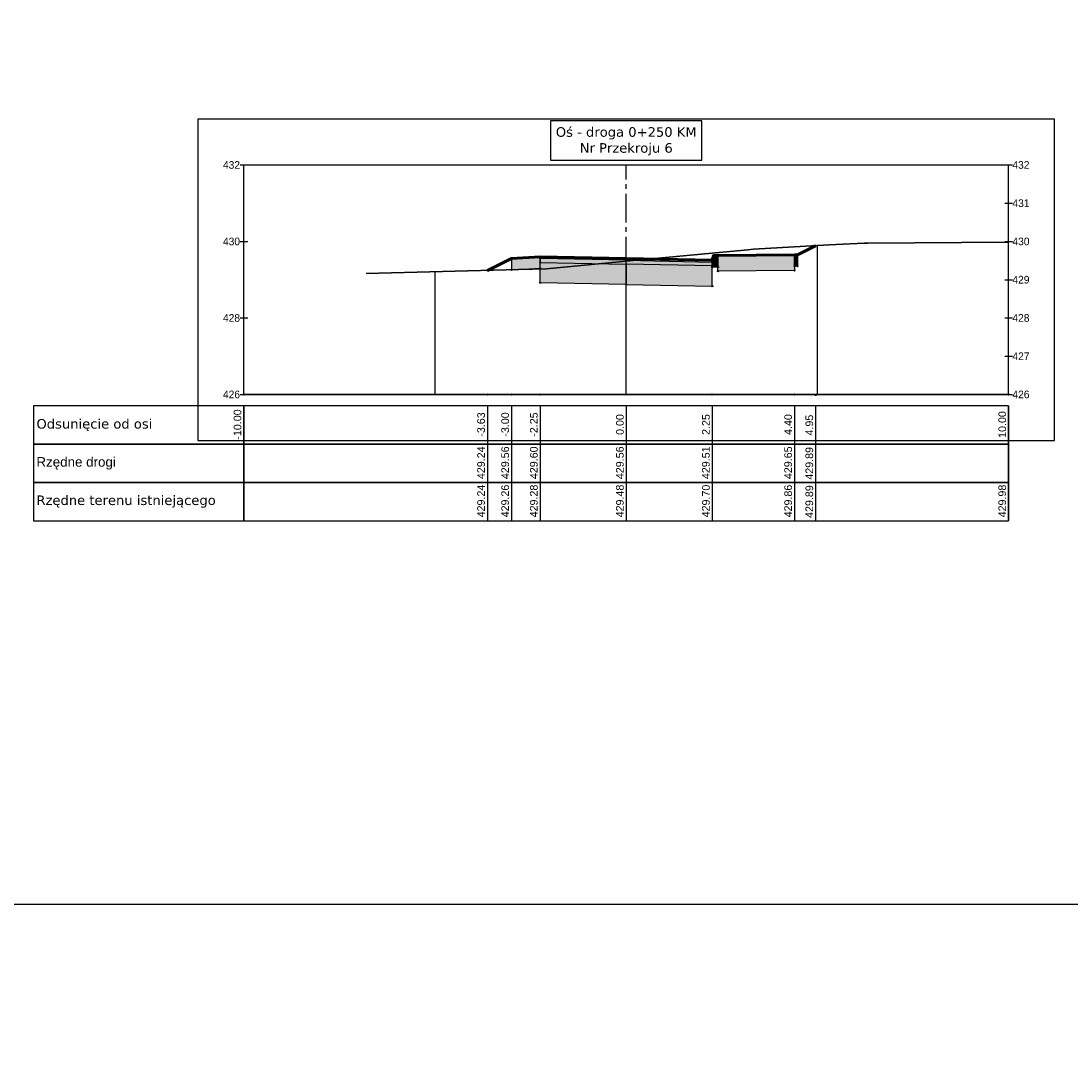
# Model space of a CAD drawing. Header units: metres. Extents: x 7331444 to 14836576, y 5479641 to 11132379.
# Tile 39 of 53: x 7418662 to 7418689, y 5566275 to 5566302. Entities that reach past the tile are written whole.
import ezdxf

# ---------------------------------------------------------------- set-up
doc = ezdxf.new("R2010")
doc.units = ezdxf.units.M
doc.linetypes.add('CENTER2', pattern=[1.125, 0.75, -0.125, 0.125, -0.125])
for name, color, linetype in [('C-DROGI-PRZEKROJE', 7, 'Continuous'), ('C-DROGI-PRZEKROJE-WIDOKI', 7, 'Continuous'), ('C-DROGI-PRZEKROJE-WIDOKI-ETYKIETY', 7, 'Continuous')]:
    doc.layers.add(name, color=color, linetype=linetype)

# ---------------------------------------------------------------- blocks, each defined once
blk = doc.blocks.new('*U793')
at = {"layer": 'C-DROGI-PRZEKROJE-WIDOKI', "color": 3, "linetype": 'Continuous', "lineweight": -3}
for p, q in [((11.2, 7.2), (-11.2, 7.2)), ((-11.2, 7.2), (-11.2, -1.2)), ((11.2, -1.2), (11.2, 7.2)), ((-11.2, -1.2), (11.2, -1.2))]:
    blk.add_line(p, q, dxfattribs=at)
at = {"layer": 'C-DROGI-PRZEKROJE-WIDOKI', "color": 7, "linetype": 'Continuous', "lineweight": -3}
for p, q in [((-10.1, 6), (-9.9, 6)), ((-10, 0), (-10, 6)), ((-10, 6), (10, 6)), ((9.9, 6), (10.1, 6)), ((10, 0), (10, 6)), ((9.9, 5), (10.1, 5)), ((-10.1, 4), (-9.9, 4)), ((9.9, 4), (10.1, 4)), ((9.9, 3), (10.1, 3)), ((-10.1, 2), (-9.9, 2)), ((9.9, 2), (10.1, 2)), ((9.9, 1), (10.1, 1)), ((-10.1, 0), (-9.9, 0)), ((9.9, 0), (10.1, 0))]:
    blk.add_line(p, q, dxfattribs=at)
at = {"layer": 'C-DROGI-PRZEKROJE-WIDOKI', "color": 9, "linetype": 'Continuous', "lineweight": -3}
for p, q in [((-10, 0), (-10, 6)), ((5, 0), (5, 3.892)), ((10, 0), (10, 3.978)), ((0, 0), (0, 3.558)), ((0, 0), (0, 3.558)), ((-5, 0), (-5, 3.207))]:
    blk.add_line(p, q, dxfattribs=at)
at = {"layer": 'C-DROGI-PRZEKROJE-WIDOKI', "color": 7, "linetype": 'CENTER2', "lineweight": -3}
blk.add_line((0, 0), (0, 6), dxfattribs=at)
at = {"layer": 'C-DROGI-PRZEKROJE-WIDOKI', "color": 7, "linetype": 'Continuous', "lineweight": 30}
blk.add_line((-10, 0), (10, 0), dxfattribs=at)
at = {"layer": 'C-DROGI-PRZEKROJE-WIDOKI', "color": 7, "linetype": 'Continuous', "lineweight": -3}
for points in [[(-1.98, 6.125), (1.98, 6.125), (1.98, 7.155), (-1.98, 7.155)], [(-10, -1.3), (-10, -0.3), (-15.5, -0.3), (-15.5, -1.3)], [(-10, -1.3), (10, -1.3), (10, -0.3), (-10, -0.3)], [(-10, -2.3), (-10, -1.3), (-15.5, -1.3), (-15.5, -2.3)], [(-10, -2.3), (10, -2.3), (10, -1.3), (-10, -1.3)], [(-10, -3.3), (-10, -2.3), (-15.5, -2.3), (-15.5, -3.3)], [(-10, -3.3), (10, -3.3), (10, -2.3), (-10, -2.3)]]:
    blk.add_3dface(points, dxfattribs=at)
for s, insert, char_height, attachment_point in [('{\\fVerdana|b0|i0|c0|p34;Oś - droga 0+250\\fVerdana|b0|i0|c238|p34; KM\\fVerdana|b0|i0|c0|p34;\\PNr Przekroju 6}', (0, 6.25), 0.25, 8), ('432', (-10.1, 6), 0.2, 6), ('432', (10.1, 6), 0.2, 4), ('431', (10.1, 5), 0.2, 4), ('430', (-10.1, 4), 0.2, 6), ('430', (10.1, 4), 0.2, 4), ('429', (10.1, 3), 0.2, 4), ('428', (-10.1, 2), 0.2, 6), ('428', (10.1, 2), 0.2, 4), ('427', (10.1, 1), 0.2, 4), ('426', (-10.1, 0), 0.2, 6), ('426', (10.1, 0), 0.2, 4), ('{\\fVerdana|b0|i0|c238|p34;Odsunięcie od osi}', (-15.425, -0.8), 0.25, 4), ('{\\fArial|b0|i0|c238|p34;Rzędne drogi}', (-15.425, -1.8), 0.25, 4), ('{\\fVerdana|b0|i0|c238|p34;Rzędne terenu istniejącego}', (-15.425, -2.8), 0.25, 4)]:
    blk.add_mtext(s, dxfattribs=dict(at, insert=insert, char_height=char_height, attachment_point=attachment_point))
blk = doc.blocks.new('*U792')
at = {"layer": 'C-DROGI-PRZEKROJE', "linetype": 'Continuous', "lineweight": -3}
for points in [[(7418892.804, 5565916.875), (7418892.054, 5565916.83), (7418892.054, 5565916.53), (7418892.804, 5565916.575)], [(7418895.054, 5565916.83), (7418892.804, 5565916.875), (7418892.804, 5565916.85), (7418895.054, 5565916.805)], [(7418892.804, 5565916.85), (7418895.054, 5565916.805), (7418895.054, 5565916.78), (7418892.804, 5565916.825)], [(7418895.054, 5565916.78), (7418892.804, 5565916.825), (7418892.804, 5565916.725), (7418895.054, 5565916.68)], [(7418892.804, 5565916.725), (7418895.054, 5565916.68), (7418895.054, 5565916.15), (7418892.804, 5565916.195)], [(7418895.054, 5565916.83), (7418897.304, 5565916.785), (7418897.304, 5565916.76), (7418895.054, 5565916.805)], [(7418897.304, 5565916.76), (7418895.054, 5565916.805), (7418895.054, 5565916.78), (7418897.304, 5565916.735)], [(7418895.054, 5565916.78), (7418897.304, 5565916.735), (7418897.304, 5565916.635), (7418895.054, 5565916.68)], [(7418897.304, 5565916.635), (7418895.054, 5565916.68), (7418895.054, 5565916.15), (7418897.304, 5565916.105)], [(7418897.454, 5565916.605), (7418897.304, 5565916.605), (7418897.304, 5565916.785), (7418897.334, 5565916.905), (7418897.454, 5565916.905)], [(7418897.454, 5565916.905), (7418899.454, 5565916.925), (7418899.454, 5565916.515), (7418897.454, 5565916.495)], [(7418899.454, 5565916.925), (7418899.534, 5565916.925), (7418899.534, 5565916.625), (7418899.454, 5565916.625)]]:
    blk.add_hatch(color=252, dxfattribs=at).paths.add_polyline_path(points)
at = {"layer": 'C-DROGI-PRZEKROJE', "color": 9, "linetype": 'Continuous', "lineweight": -3}
for p, q in [((7418899.534, 5565916.925), (7418900.008, 5565917.162)), ((7418899.534, 5565916.925), (7418900.008, 5565917.162)), ((7418899.534, 5565916.925), (7418900.008, 5565917.162)), ((7418899.534, 5565916.925), (7418900.008, 5565917.162)), ((7418899.534, 5565916.925), (7418900.008, 5565917.162)), ((7418899.534, 5565916.925), (7418900.008, 5565917.162)), ((7418892.054, 5565916.83), (7418891.424, 5565916.515)), ((7418892.054, 5565916.83), (7418891.424, 5565916.515)), ((7418892.054, 5565916.83), (7418891.424, 5565916.515)), ((7418892.054, 5565916.83), (7418891.424, 5565916.515)), ((7418892.054, 5565916.83), (7418891.424, 5565916.515)), ((7418892.054, 5565916.83), (7418891.424, 5565916.515)), ((7418892.804, 5565916.875), (7418892.054, 5565916.83)), ((7418892.054, 5565916.83), (7418892.054, 5565916.53)), ((7418895.054, 5565916.83), (7418892.804, 5565916.875)), ((7418895.054, 5565916.83), (7418892.804, 5565916.875)), ((7418892.804, 5565916.875), (7418892.804, 5565916.85)), ((7418892.804, 5565916.575), (7418892.804, 5565916.875)), ((7418892.804, 5565916.85), (7418895.054, 5565916.805)), ((7418892.804, 5565916.85), (7418892.804, 5565916.825)), ((7418895.054, 5565916.78), (7418892.804, 5565916.825)), ((7418892.804, 5565916.825), (7418892.804, 5565916.725)), ((7418892.804, 5565916.725), (7418895.054, 5565916.68)), ((7418892.804, 5565916.195), (7418892.804, 5565916.725)), ((7418895.054, 5565916.805), (7418895.054, 5565916.83)), ((7418895.054, 5565916.83), (7418897.304, 5565916.785)), ((7418895.054, 5565916.83), (7418897.304, 5565916.785)), ((7418895.054, 5565916.805), (7418895.054, 5565916.83)), ((7418895.054, 5565916.805), (7418895.054, 5565916.78)), ((7418897.304, 5565916.76), (7418895.054, 5565916.805)), ((7418895.054, 5565916.805), (7418895.054, 5565916.78)), ((7418895.054, 5565916.68), (7418895.054, 5565916.78)), ((7418895.054, 5565916.78), (7418897.304, 5565916.735)), ((7418895.054, 5565916.68), (7418895.054, 5565916.78)), ((7418895.054, 5565916.68), (7418895.054, 5565916.15)), ((7418897.304, 5565916.635), (7418895.054, 5565916.68)), ((7418895.054, 5565916.68), (7418895.054, 5565916.15)), ((7418897.304, 5565916.785), (7418897.334, 5565916.905)), ((7418897.304, 5565916.785), (7418897.304, 5565916.76)), ((7418897.304, 5565916.605), (7418897.304, 5565916.785)), ((7418897.304, 5565916.76), (7418897.304, 5565916.735)), ((7418897.304, 5565916.735), (7418897.304, 5565916.635)), ((7418897.334, 5565916.905), (7418897.454, 5565916.905)), ((7418897.454, 5565916.905), (7418899.454, 5565916.925)), ((7418897.454, 5565916.905), (7418897.454, 5565916.605)), ((7418897.454, 5565916.495), (7418897.454, 5565916.905)), ((7418899.454, 5565916.925), (7418899.454, 5565916.515)), ((7418899.454, 5565916.625), (7418899.454, 5565916.925)), ((7418899.454, 5565916.925), (7418899.534, 5565916.925)), ((7418899.534, 5565916.925), (7418899.534, 5565916.625)), ((7418892.054, 5565916.53), (7418892.804, 5565916.575)), ((7418897.304, 5565916.105), (7418897.304, 5565916.635)), ((7418897.454, 5565916.605), (7418897.304, 5565916.605)), ((7418899.454, 5565916.515), (7418897.454, 5565916.495)), ((7418899.534, 5565916.625), (7418899.454, 5565916.625)), ((7418895.054, 5565916.15), (7418892.804, 5565916.195)), ((7418895.054, 5565916.15), (7418892.804, 5565916.195)), ((7418895.054, 5565916.15), (7418897.304, 5565916.105)), ((7418895.054, 5565916.15), (7418897.304, 5565916.105))]:
    blk.add_line(p, q, dxfattribs=at)
at = {"layer": 'C-DROGI-PRZEKROJE', "color": 53, "linetype": 'Continuous', "lineweight": -3}
for p, q in [((7418892.804, 5565916.875), (7418892.054, 5565916.83)), ((7418892.054, 5565916.83), (7418892.054, 5565916.53)), ((7418895.054, 5565916.83), (7418892.804, 5565916.875)), ((7418892.804, 5565916.875), (7418892.804, 5565916.85)), ((7418892.804, 5565916.575), (7418892.804, 5565916.875)), ((7418892.804, 5565916.85), (7418895.054, 5565916.805)), ((7418892.804, 5565916.85), (7418895.054, 5565916.805)), ((7418892.804, 5565916.825), (7418892.804, 5565916.85)), ((7418895.054, 5565916.78), (7418892.804, 5565916.825)), ((7418895.054, 5565916.78), (7418892.804, 5565916.825)), ((7418892.804, 5565916.825), (7418892.804, 5565916.725)), ((7418892.804, 5565916.725), (7418895.054, 5565916.68)), ((7418892.804, 5565916.725), (7418895.054, 5565916.68)), ((7418892.804, 5565916.195), (7418892.804, 5565916.725)), ((7418895.054, 5565916.805), (7418895.054, 5565916.83)), ((7418895.054, 5565916.83), (7418897.304, 5565916.785)), ((7418895.054, 5565916.805), (7418895.054, 5565916.83)), ((7418895.054, 5565916.805), (7418895.054, 5565916.78)), ((7418897.304, 5565916.76), (7418895.054, 5565916.805)), ((7418897.304, 5565916.76), (7418895.054, 5565916.805)), ((7418895.054, 5565916.805), (7418895.054, 5565916.78)), ((7418895.054, 5565916.68), (7418895.054, 5565916.78)), ((7418895.054, 5565916.78), (7418897.304, 5565916.735)), ((7418895.054, 5565916.78), (7418897.304, 5565916.735)), ((7418895.054, 5565916.68), (7418895.054, 5565916.78)), ((7418895.054, 5565916.68), (7418895.054, 5565916.15)), ((7418897.304, 5565916.635), (7418895.054, 5565916.68)), ((7418897.304, 5565916.635), (7418895.054, 5565916.68)), ((7418895.054, 5565916.68), (7418895.054, 5565916.15)), ((7418897.304, 5565916.785), (7418897.334, 5565916.905)), ((7418897.304, 5565916.785), (7418897.304, 5565916.76)), ((7418897.304, 5565916.605), (7418897.304, 5565916.785)), ((7418897.304, 5565916.735), (7418897.304, 5565916.76)), ((7418897.304, 5565916.735), (7418897.304, 5565916.635)), ((7418897.334, 5565916.905), (7418897.454, 5565916.905)), ((7418897.454, 5565916.905), (7418899.454, 5565916.925)), ((7418897.454, 5565916.905), (7418897.454, 5565916.605)), ((7418897.454, 5565916.495), (7418897.454, 5565916.905)), ((7418899.454, 5565916.925), (7418899.454, 5565916.515)), ((7418899.454, 5565916.925), (7418899.534, 5565916.925)), ((7418899.454, 5565916.625), (7418899.454, 5565916.925)), ((7418899.534, 5565916.925), (7418899.534, 5565916.625)), ((7418892.054, 5565916.53), (7418892.804, 5565916.575)), ((7418897.304, 5565916.105), (7418897.304, 5565916.635)), ((7418897.454, 5565916.605), (7418897.304, 5565916.605)), ((7418899.454, 5565916.515), (7418897.454, 5565916.495)), ((7418899.534, 5565916.625), (7418899.454, 5565916.625)), ((7418895.054, 5565916.15), (7418892.804, 5565916.195)), ((7418895.054, 5565916.15), (7418897.304, 5565916.105))]:
    blk.add_line(p, q, dxfattribs=at)
at = {"layer": 'C-DROGI-PRZEKROJE', "color": 9, "linetype": 'Continuous', "lineweight": -3}
for centre in [(7418899.454, 5565916.925), (7418899.454, 5565916.925), (7418899.534, 5565916.925), (7418899.534, 5565916.925), (7418899.534, 5565916.925), (7418900.008, 5565917.162), (7418900.008, 5565917.162), (7418892.054, 5565916.83), (7418892.054, 5565916.83), (7418892.054, 5565916.83), (7418892.804, 5565916.875), (7418892.804, 5565916.875), (7418892.804, 5565916.85), (7418892.804, 5565916.825), (7418892.804, 5565916.725), (7418895.054, 5565916.83), (7418895.054, 5565916.83), (7418895.054, 5565916.805), (7418895.054, 5565916.805), (7418895.054, 5565916.78), (7418895.054, 5565916.78), (7418895.054, 5565916.68), (7418895.054, 5565916.68), (7418897.304, 5565916.785), (7418897.304, 5565916.785), (7418897.304, 5565916.76), (7418897.304, 5565916.735), (7418897.334, 5565916.905), (7418897.454, 5565916.905), (7418897.454, 5565916.905), (7418891.424, 5565916.515), (7418891.424, 5565916.515), (7418892.054, 5565916.53), (7418892.804, 5565916.575), (7418897.304, 5565916.635), (7418897.304, 5565916.605), (7418897.454, 5565916.605), (7418897.454, 5565916.495), (7418899.454, 5565916.625), (7418899.454, 5565916.515), (7418899.534, 5565916.625), (7418892.804, 5565916.195), (7418895.054, 5565916.15), (7418895.054, 5565916.15), (7418897.304, 5565916.105)]:
    blk.add_circle(centre, 0.015, dxfattribs=at)
blk = doc.blocks.new('*U791')
at = {"layer": 'C-DROGI-PRZEKROJE', "color": 1, "linetype": 'Continuous', "lineweight": 60}
blk.add_lwpolyline([(7418891.424, 5565916.515), (7418892.054, 5565916.83), (7418892.804, 5565916.875), (7418895.054, 5565916.83), (7418897.304, 5565916.785), (7418897.334, 5565916.905), (7418897.454, 5565916.905), (7418899.454, 5565916.925), (7418899.534, 5565916.925), (7418900.008, 5565917.162)], dxfattribs=at)
blk = doc.blocks.new('*U767')
at = {"layer": 'C-DROGI-PRZEKROJE', "color": 74, "linetype": 'Continuous', "lineweight": 30}
blk.add_lwpolyline([(7418888.254, 5565916.432), (7418892.248, 5565916.536), (7418892.972, 5565916.558), (7418895.054, 5565916.755), (7418898.238, 5565917.058), (7418898.386, 5565917.072), (7418900.363, 5565917.181), (7418901.278, 5565917.231), (7418901.372, 5565917.231), (7418905.054, 5565917.25)], dxfattribs=at)
blk = doc.blocks.new('*U723')
at = {"layer": 'C-DROGI-PRZEKROJE-WIDOKI-ETYKIETY', "color": 7, "linetype": 'Continuous', "lineweight": -3}
blk.add_line((7418895.054, 5565912.972), (7418895.054, 5565909.972), dxfattribs=at)
at = {"layer": 'C-DROGI-PRZEKROJE-WIDOKI-ETYKIETY', "color": 75, "linetype": 'Continuous', "lineweight": -3}
blk.add_circle((7418895.054, 5565913.272), 0.015, dxfattribs=at)
at = {"layer": 'C-DROGI-PRZEKROJE-WIDOKI-ETYKIETY', "color": 7, "linetype": 'Continuous', "lineweight": -3, "char_height": 0.2, "attachment_point": 5, "rotation": 90}
for s, insert in [('{\\fArial|b0|i0|c238|p34;0.00}', (7418894.889, 5565912.487)), ('{\\fArial|b0|i0|c238|p34;429.48}', (7418894.889, 5565910.487))]:
    blk.add_mtext(s, dxfattribs=dict(at, insert=insert))
at = {"layer": 'C-DROGI-PRZEKROJE-WIDOKI-ETYKIETY', "color": 1, "linetype": 'Continuous', "lineweight": -3, "insert": (7418894.889, 5565911.487), "char_height": 0.2, "attachment_point": 5, "rotation": 90}
blk.add_mtext('{\\fArial|b0|i0|c238|p34;429.56}', dxfattribs=at)
blk = doc.blocks.new('*U722')
at = {"layer": 'C-DROGI-PRZEKROJE-WIDOKI-ETYKIETY', "color": 7, "linetype": 'Continuous', "lineweight": -3}
blk.add_line((7418892.804, 5565912.972), (7418892.804, 5565909.972), dxfattribs=at)
at = {"layer": 'C-DROGI-PRZEKROJE-WIDOKI-ETYKIETY', "color": 75, "linetype": 'Continuous', "lineweight": -3}
blk.add_circle((7418892.804, 5565913.272), 0.015, dxfattribs=at)
at = {"layer": 'C-DROGI-PRZEKROJE-WIDOKI-ETYKIETY', "color": 7, "linetype": 'Continuous', "lineweight": -3, "char_height": 0.2, "attachment_point": 5, "rotation": 90}
for s, insert in [('{\\fArial|b0|i0|c238|p34;-2.25}', (7418892.639, 5565912.487)), ('{\\fArial|b0|i0|c238|p34;429.28}', (7418892.639, 5565910.487))]:
    blk.add_mtext(s, dxfattribs=dict(at, insert=insert))
at = {"layer": 'C-DROGI-PRZEKROJE-WIDOKI-ETYKIETY', "color": 1, "linetype": 'Continuous', "lineweight": -3, "insert": (7418892.639, 5565911.487), "char_height": 0.2, "attachment_point": 5, "rotation": 90}
blk.add_mtext('{\\fArial|b0|i0|c238|p34;429.60}', dxfattribs=at)
blk = doc.blocks.new('*U721')
at = {"layer": 'C-DROGI-PRZEKROJE-WIDOKI-ETYKIETY', "color": 7, "linetype": 'Continuous', "lineweight": -3}
blk.add_line((7418892.054, 5565912.972), (7418892.054, 5565909.972), dxfattribs=at)
at = {"layer": 'C-DROGI-PRZEKROJE-WIDOKI-ETYKIETY', "color": 75, "linetype": 'Continuous', "lineweight": -3}
blk.add_circle((7418892.054, 5565913.272), 0.015, dxfattribs=at)
at = {"layer": 'C-DROGI-PRZEKROJE-WIDOKI-ETYKIETY', "color": 7, "linetype": 'Continuous', "lineweight": -3, "char_height": 0.2, "attachment_point": 5, "rotation": 90}
for s, insert in [('{\\fArial|b0|i0|c238|p34;-3.00}', (7418891.889, 5565912.487)), ('{\\fArial|b0|i0|c238|p34;429.26}', (7418891.889, 5565910.487))]:
    blk.add_mtext(s, dxfattribs=dict(at, insert=insert))
at = {"layer": 'C-DROGI-PRZEKROJE-WIDOKI-ETYKIETY', "color": 1, "linetype": 'Continuous', "lineweight": -3, "insert": (7418891.889, 5565911.487), "char_height": 0.2, "attachment_point": 5, "rotation": 90}
blk.add_mtext('{\\fArial|b0|i0|c238|p34;429.56}', dxfattribs=at)
blk = doc.blocks.new('*U720')
at = {"layer": 'C-DROGI-PRZEKROJE-WIDOKI-ETYKIETY', "color": 7, "linetype": 'Continuous', "lineweight": -3}
blk.add_line((7418891.424, 5565912.972), (7418891.424, 5565909.972), dxfattribs=at)
at = {"layer": 'C-DROGI-PRZEKROJE-WIDOKI-ETYKIETY', "color": 75, "linetype": 'Continuous', "lineweight": -3}
blk.add_circle((7418891.424, 5565913.272), 0.015, dxfattribs=at)
at = {"layer": 'C-DROGI-PRZEKROJE-WIDOKI-ETYKIETY', "color": 7, "linetype": 'Continuous', "lineweight": -3, "char_height": 0.2, "attachment_point": 5, "rotation": 90}
for s, insert in [('{\\fArial|b0|i0|c238|p34;-3.63}', (7418891.259, 5565912.487)), ('{\\fArial|b0|i0|c238|p34;429.24}', (7418891.259, 5565910.487))]:
    blk.add_mtext(s, dxfattribs=dict(at, insert=insert))
at = {"layer": 'C-DROGI-PRZEKROJE-WIDOKI-ETYKIETY', "color": 1, "linetype": 'Continuous', "lineweight": -3, "insert": (7418891.259, 5565911.487), "char_height": 0.2, "attachment_point": 5, "rotation": 90}
blk.add_mtext('{\\fArial|b0|i0|c238|p34;429.24}', dxfattribs=at)
blk = doc.blocks.new('*U719')
at = {"layer": 'C-DROGI-PRZEKROJE-WIDOKI-ETYKIETY', "color": 7, "linetype": 'Continuous', "lineweight": -3}
blk.add_line((7418897.304, 5565912.972), (7418897.304, 5565909.972), dxfattribs=at)
at = {"layer": 'C-DROGI-PRZEKROJE-WIDOKI-ETYKIETY', "color": 75, "linetype": 'Continuous', "lineweight": -3}
blk.add_circle((7418897.304, 5565913.272), 0.015, dxfattribs=at)
at = {"layer": 'C-DROGI-PRZEKROJE-WIDOKI-ETYKIETY', "color": 7, "linetype": 'Continuous', "lineweight": -3, "char_height": 0.2, "attachment_point": 5, "rotation": 90}
for s, insert in [('{\\fArial|b0|i0|c238|p34;2.25}', (7418897.139, 5565912.487)), ('{\\fArial|b0|i0|c238|p34;429.70}', (7418897.139, 5565910.487))]:
    blk.add_mtext(s, dxfattribs=dict(at, insert=insert))
at = {"layer": 'C-DROGI-PRZEKROJE-WIDOKI-ETYKIETY', "color": 1, "linetype": 'Continuous', "lineweight": -3, "insert": (7418897.139, 5565911.487), "char_height": 0.2, "attachment_point": 5, "rotation": 90}
blk.add_mtext('{\\fArial|b0|i0|c238|p34;429.51}', dxfattribs=at)
blk = doc.blocks.new('*U718')
at = {"layer": 'C-DROGI-PRZEKROJE-WIDOKI-ETYKIETY', "color": 7, "linetype": 'Continuous', "lineweight": -3}
blk.add_line((7418899.454, 5565912.972), (7418899.454, 5565909.972), dxfattribs=at)
at = {"layer": 'C-DROGI-PRZEKROJE-WIDOKI-ETYKIETY', "color": 75, "linetype": 'Continuous', "lineweight": -3}
blk.add_circle((7418899.454, 5565913.272), 0.015, dxfattribs=at)
at = {"layer": 'C-DROGI-PRZEKROJE-WIDOKI-ETYKIETY', "color": 7, "linetype": 'Continuous', "lineweight": -3, "char_height": 0.2, "attachment_point": 5, "rotation": 90}
for s, insert in [('{\\fArial|b0|i0|c238|p34;4.40}', (7418899.289, 5565912.487)), ('{\\fArial|b0|i0|c238|p34;429.86}', (7418899.289, 5565910.487))]:
    blk.add_mtext(s, dxfattribs=dict(at, insert=insert))
at = {"layer": 'C-DROGI-PRZEKROJE-WIDOKI-ETYKIETY', "color": 1, "linetype": 'Continuous', "lineweight": -3, "insert": (7418899.289, 5565911.487), "char_height": 0.2, "attachment_point": 5, "rotation": 90}
blk.add_mtext('{\\fArial|b0|i0|c238|p34;429.65}', dxfattribs=at)
blk = doc.blocks.new('*U717')
at = {"layer": 'C-DROGI-PRZEKROJE-WIDOKI-ETYKIETY', "color": 7, "linetype": 'Continuous', "lineweight": -3}
blk.add_line((7418900.008, 5565912.957), (7418900.008, 5565909.957), dxfattribs=at)
at = {"layer": 'C-DROGI-PRZEKROJE-WIDOKI-ETYKIETY', "color": 75, "linetype": 'Continuous', "lineweight": -3}
blk.add_circle((7418900.008, 5565913.257), 0.015, dxfattribs=at)
at = {"layer": 'C-DROGI-PRZEKROJE-WIDOKI-ETYKIETY', "color": 7, "linetype": 'Continuous', "lineweight": -3, "char_height": 0.2, "attachment_point": 5, "rotation": 90}
for s, insert in [('{\\fArial|b0|i0|c238|p34;4.95}', (7418899.843, 5565912.472)), ('{\\fArial|b0|i0|c238|p34;429.89}', (7418899.843, 5565910.472))]:
    blk.add_mtext(s, dxfattribs=dict(at, insert=insert))
at = {"layer": 'C-DROGI-PRZEKROJE-WIDOKI-ETYKIETY', "color": 1, "linetype": 'Continuous', "lineweight": -3, "insert": (7418899.843, 5565911.472), "char_height": 0.2, "attachment_point": 5, "rotation": 90}
blk.add_mtext('{\\fArial|b0|i0|c238|p34;429.89}', dxfattribs=at)
blk = doc.blocks.new('*U716')
at = {"layer": 'C-DROGI-PRZEKROJE-WIDOKI-ETYKIETY', "color": 7, "linetype": 'Continuous', "lineweight": -3}
blk.add_line((7418905.054, 5565912.972), (7418905.054, 5565909.972), dxfattribs=at)
at = {"layer": 'C-DROGI-PRZEKROJE-WIDOKI-ETYKIETY', "color": 75, "linetype": 'Continuous', "lineweight": -3}
blk.add_circle((7418905.054, 5565913.272), 0.015, dxfattribs=at)
at = {"layer": 'C-DROGI-PRZEKROJE-WIDOKI-ETYKIETY', "color": 7, "linetype": 'Continuous', "lineweight": -3, "char_height": 0.2, "attachment_point": 5, "rotation": 90}
for s, insert in [('{\\fArial|b0|i0|c238|p34;10.00}', (7418904.889, 5565912.487)), ('{\\fArial|b0|i0|c238|p34;429.98}', (7418904.889, 5565910.487))]:
    blk.add_mtext(s, dxfattribs=dict(at, insert=insert))
at = {"layer": 'C-DROGI-PRZEKROJE-WIDOKI-ETYKIETY', "color": 1, "linetype": 'Continuous', "lineweight": -3, "insert": (7418904.889, 5565911.487), "char_height": 0.2, "attachment_point": 5, "rotation": 90}
blk.add_mtext('{\\fArial|b0|i0|c238|p34;}', dxfattribs=at)
blk = doc.blocks.new('*U715')
at = {"layer": 'C-DROGI-PRZEKROJE-WIDOKI-ETYKIETY', "color": 7, "linetype": 'Continuous', "lineweight": -3}
blk.add_line((7418885.054, 5565912.972), (7418885.054, 5565909.972), dxfattribs=at)
at = {"layer": 'C-DROGI-PRZEKROJE-WIDOKI-ETYKIETY', "color": 75, "linetype": 'Continuous', "lineweight": -3}
blk.add_circle((7418885.054, 5565913.272), 0.015, dxfattribs=at)
at = {"layer": 'C-DROGI-PRZEKROJE-WIDOKI-ETYKIETY', "color": 7, "linetype": 'Continuous', "lineweight": -3, "char_height": 0.2, "attachment_point": 5, "rotation": 90}
for s, insert in [('{\\fArial|b0|i0|c238|p34;-10.00}', (7418884.889, 5565912.487)), ('{\\fArial|b0|i0|c238|p34;}', (7418884.889, 5565910.487))]:
    blk.add_mtext(s, dxfattribs=dict(at, insert=insert))
at = {"layer": 'C-DROGI-PRZEKROJE-WIDOKI-ETYKIETY', "color": 1, "linetype": 'Continuous', "lineweight": -3, "insert": (7418884.889, 5565911.487), "char_height": 0.2, "attachment_point": 5, "rotation": 90}
blk.add_mtext('{\\fArial|b0|i0|c238|p34;}', dxfattribs=at)

msp = doc.modelspace()

# ---------------------------------------------------------------- linework, layer by layer
msp.add_lwpolyline([(7418614.124, 5566326.391), (7418869.514, 5566326.391), (7418869.514, 5566279.203), (7418614.124, 5566279.203)], close=True)
at = {"color": 6, "lineweight": 50}
msp.add_circle((7417939.891, 5566137.208), 86496.154, dxfattribs=at)

# ---------------------------------------------------------------- block references
at = {"layer": 'C-DROGI-PRZEKROJE', "color": 7, "linetype": 'Continuous', "lineweight": -3}
for name in ['*U767', '*U792', '*U791']:
    msp.add_blockref(name, (-217.625, 379.262), dxfattribs=at)
at = {"layer": 'C-DROGI-PRZEKROJE-WIDOKI', "color": 7, "linetype": 'Continuous', "lineweight": -3}
msp.add_blockref('*U793', (7418677.429, 5566292.534), dxfattribs=at)
at = {"layer": 'C-DROGI-PRZEKROJE-WIDOKI-ETYKIETY', "color": 7, "linetype": 'Continuous', "lineweight": -3}
for name in ['*U715', '*U720', '*U721', '*U722', '*U723', '*U719', '*U718', '*U717', '*U716']:
    msp.add_blockref(name, (-217.625, 379.262), dxfattribs=at)

doc.saveas('drawing.dxf')
